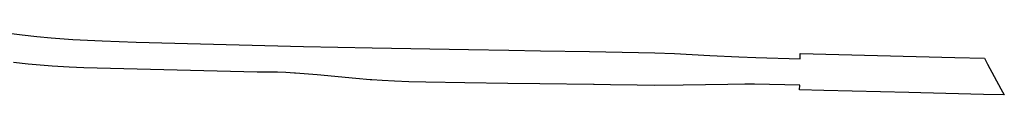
# Model space of a CAD drawing. Header units: metres. Extents: x 339653 to 341672, y 5744753 to 5747397.
# Tile 124 of 256: x 341265 to 341672, y 5745005 to 5745031. Entities that reach past the tile are written whole.
import ezdxf

# ---------------------------------------------------------------- set-up
doc = ezdxf.new("R2010")
doc.units = ezdxf.units.M
doc.header["$LTSCALE"] = 0.03
doc.layers.add('Verkehr', color=7, linetype='Continuous', lineweight=25)

msp = doc.modelspace()

# ---------------------------------------------------------------- linework, layer by layer
at = {"layer": 'Verkehr', "color": 83}
msp.add_lwpolyline([(341260.616, 5745030.84), (341266.166, 5745030.034), (341272.153, 5745029.363), (341278.144, 5745028.838), (341287.142, 5745028.21), (341299.219, 5745027.568), (341313.267, 5745027.014), (341382.507, 5745025.233), (341410.855, 5745024.738), (341450.734, 5745024.05), (341467.364, 5745023.767), (341480.454, 5745023.539), (341500.715, 5745023.198), (341527.779, 5745022.586), (341535.814, 5745022.317), (341550.475, 5745021.595), (341562.518, 5745020.95), (341569.532, 5745020.682), (341587.823, 5745020.132), (341587.876, 5745022.401), (341651.735, 5745020.752), (341663.991, 5745020.43), (341665.247, 5745017.933), (341670.818, 5745007.77), (341672.211, 5745005.229), (341663.604, 5745005.45), (341637.691, 5745006.116), (341632.695, 5745006.245), (341597.654, 5745007.145), (341587.581, 5745007.384), (341587.63, 5745009.272), (341568.887, 5745009.7), (341564.876, 5745009.702), (341557.972, 5745009.617), (341539.49, 5745009.279), (341527.465, 5745009.186), (341520.434, 5745009.215), (341509.376, 5745009.377), (341502.658, 5745009.511), (341502.349, 5745009.517), (341480.157, 5745009.773), (341466.896, 5745009.967), (341449.194, 5745010.214), (341433.104, 5745010.485), (341426.077, 5745010.674), (341420.062, 5745010.901), (341415.05, 5745011.177), (341410.689, 5745011.476), (341410.061, 5745011.522), (341404.078, 5745012.038), (341388.118, 5745013.505), (341379.133, 5745014.264), (341378.694, 5745014.292), (341375.131, 5745014.509), (341371.653, 5745014.622), (341363.331, 5745014.684), (341291.68, 5745016.515), (341285.628, 5745016.691), (341278.575, 5745017.127), (341273.583, 5745017.521), (341268.571, 5745018.026), (341262.598, 5745018.662)], dxfattribs=at)

doc.saveas('drawing.dxf')
